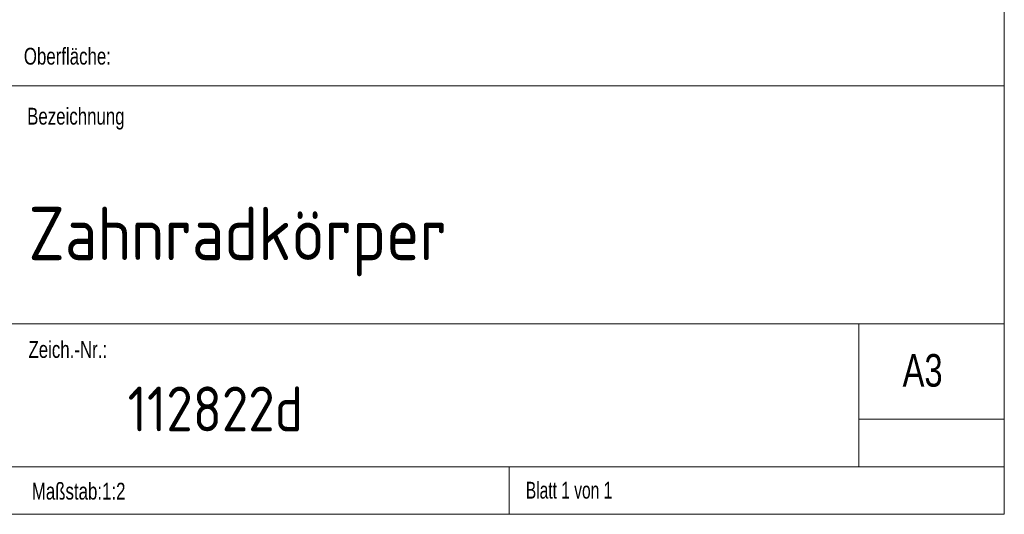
# Model space of a CAD drawing. Header units: millimetres. Extents: x 5 to 415, y 5 to 292.
# Tile 3 of 256: x 327 to 415, y 5 to 49. Entities that reach past the tile are written whole.
import ezdxf

# ---------------------------------------------------------------- set-up
doc = ezdxf.new("R2010")
doc.units = ezdxf.units.MM
doc.styles.add('SLDTEXTSTYLE0', font='TXT', dxfattribs={"width": 0.75})
doc.styles.add('SLDTEXTSTYLE1', font='ISOCP', dxfattribs={"width": 0.96})
doc.styles.add('SLDTEXTSTYLE2', font='TXT', dxfattribs={"width": 0.692308})

# ---------------------------------------------------------------- blocks, each defined once
blk = doc.blocks.new('SW_NOTE_5')
at = {"color": 0, "linetype": 'Continuous', "lineweight": 0, "char_height": 1.5875, "attachment_point": 1, "style": 'SLDTEXTSTYLE1'}
for s, insert in [('Weitergabe sowie Vervielfältigung dieser', (0, 2.046)), ('Unterlage, Verwertung und Mitteilung ihres', (0, -0.07)), ('Inhaltes ist nicht gestattet, sofern nicht', (0, -2.187)), ('ausdrücklich genehmigt. Alle Rechte vorbehalten.', (0, -4.304)), ('Diese Zeichnung und deren Inhalt sind vertraulich', (0, -6.42)), ('und Eigentum der Fa. Jorado GmbH.', (0, -8.537))]:
    blk.add_mtext(s, dxfattribs=dict(at, insert=insert))

msp = doc.modelspace()

# ---------------------------------------------------------------- linework, layer by layer
at = {"color": 7, "linetype": 'Continuous', "lineweight": 0}
for p, q in [((415, 5), (415, 292)), ((415, 43.25), (227.8, 43.25)), ((282.4, 22), (415, 22)), ((402, 9.25), (402, 22)), ((415, 13.5), (402, 13.5)), ((227.8, 9.25), (415, 9.25)), ((370.8, 5), (370.8, 9.25)), ((5, 5), (415, 5))]:
    msp.add_line(p, q, dxfattribs=at)

# ---------------------------------------------------------------- block references
msp.add_blockref('SW_NOTE_5', (283.07482, 19.43715), dxfattribs=at)

# ---------------------------------------------------------------- texts
at = {"color": 7, "linetype": 'Continuous', "lineweight": 0, "attachment_point": 1}
for s, insert, char_height, style in [('Oberfläche:', (327.4605, 46.63439), 1.5, 'SLDTEXTSTYLE0'), ('Bezeichnung', (327.75619, 41.27833), 1.5, 'SLDTEXTSTYLE0'), ('Zahnradkörper', (327.87397, 32.44313), 4.7625, 'SLDTEXTSTYLE1'), ('Zeich.-Nr.:', (327.87397, 20.45865), 1.5, 'SLDTEXTSTYLE0'), ('A3', (405.92098, 19.30044), 2.910417, 'SLDTEXTSTYLE0'), ('112822d', (336.72956, 16.40111), 4, 'SLDTEXTSTYLE1'), ('Maßstab:1:2', (328.17116, 7.81453), 1.5, 'SLDTEXTSTYLE0'), ('Blatt 1 von 1', (372.27829, 7.90009), 1.5, 'SLDTEXTSTYLE2')]:
    msp.add_mtext(s, dxfattribs=dict(at, insert=insert, char_height=char_height, style=style))

doc.saveas('drawing.dxf')
